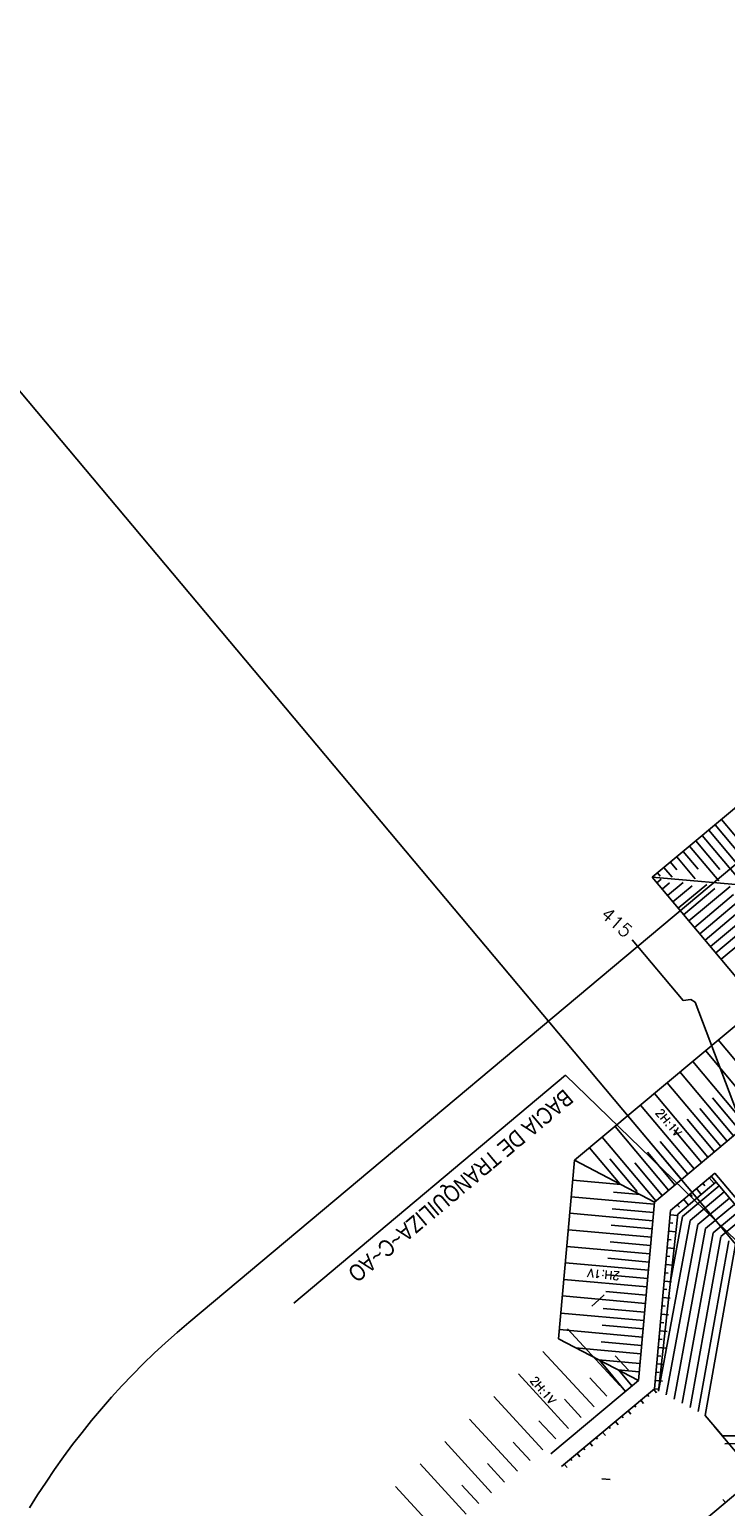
# Model space of a CAD drawing. Extents: x 312047 to 329088, y 8928324 to 8953812.
# Tile 29 of 125: x 319409 to 319492, y 8936797 to 8936974. Entities that reach past the tile are written whole.
import ezdxf

# ---------------------------------------------------------------- set-up
doc = ezdxf.new("R2010")
doc.units = 0
doc.header["$LTSCALE"] = 200
doc.header["$MEASUREMENT"] = 0
doc.linetypes.add('LIN0', pattern=[0])
doc.linetypes.add('PHANTOM', pattern=[2.5, 1.25, -0.25, 0.25, -0.25, 0.25, -0.25])
doc.layers.get('0').update_dxf_attribs({"linetype": 'CONTINUOUS'})
for name, color, linetype in [('C-INT', 252, 'CONTINUOUS'), ('C-MES', 251, 'CONTINUOUS'), ('DAYLIGHT', 7, 'CONTINUOUS'), ('ESQ', 3, 'CONTINUOUS'), ('ESTAC-GERAL', 2, 'CONTINUOUS'), ('G-TXT2', 7, 'CONTINUOUS'), ('HID', 3, 'CONTINUOUS'), ('HID1', 2, 'CONTINUOUS'), ('JTX140', 10, 'LIN0'), ('LIMIT_FX_DOM', 180, 'PHANTOM'), ('PIS', 2, 'CONTINUOUS'), ('PLA-ESTAC', 2, 'CONTINUOUS'), ('TAL1', 13, 'CONTINUOUS'), ('TAL2', 13, 'CONTINUOUS'), ('TALU-CONC1', 254, 'CONTINUOUS'), ('TALUD', 30, 'CONTINUOUS')]:
    doc.layers.add(name, color=color, linetype=linetype)
doc.styles.add('100CL', font='ARIALN.TTF', dxfattribs={"height": 2.5})
doc.styles.add('80CL', font='SIMPLEX', dxfattribs={"bigfont": 'SIMP'})
doc.styles.add('S6', font='SIMPLEX', dxfattribs={"height": 0.003229})

# ---------------------------------------------------------------- blocks, each defined once
blk = doc.blocks.new('DIMBLK')
at = {"linetype": 'Continuous'}
blk.add_solid([(0, 0), (-1.26, -0.18), (-1.26, 0.19)], dxfattribs=at)
blk = doc.blocks.new('SETA')
blk.add_line((0, -0.53), (0, 0.47))
at = {"color": 2, "xscale": 0.375, "yscale": 0.375, "zscale": 0.375, "rotation": 90}
blk.add_blockref('DIMBLK', (0, 0.47), dxfattribs=at)
blk = doc.blocks.new('COTA')
at = {"layer": 'C-INT', "color": 13, "style": 'S6'}
blk.add_attdef('392', (-0.07, 1.79), '', height=1.6, rotation=0.1824, dxfattribs=at)

msp = doc.modelspace()

# ---------------------------------------------------------------- linework, layer by layer
at = {"layer": 'C-MES', "elevation": 415}
msp.add_lwpolyline([(319626.17, 8936855.74), (319621.44, 8936856.84), (319612.64, 8936855.45), (319609.4, 8936854.74), (319587.48, 8936844.86), (319577.52, 8936854.12), (319555.89, 8936857.24), (319548.85, 8936856.2), (319505.49, 8936839.53), (319498.84, 8936836.83), (319495.99, 8936838.01), (319488.71, 8936857.21), (319488.18, 8936857.55), (319487.24, 8936857.43), (319481.14, 8936864.71)], dxfattribs=at)
at = {"layer": 'DAYLIGHT'}
for p, q in [((319477.77, 8936822.05), (319476.65, 8936821.01)), ((319476.65, 8936821.01), (319476.3, 8936820.69))]:
    msp.add_line(p, q, dxfattribs=at)
at = {"layer": 'ESQ', "color": 2}
for p, q in [((319483.82, 8936833.21), (319495.56, 8936843.06)), ((319485.74, 8936832.21), (319491.07, 8936836.69)), ((319486.6, 8936831.76), (319491.19, 8936835.61))]:
    msp.add_line(p, q, dxfattribs=at)
at = {"layer": 'ESTAC-GERAL'}
msp.add_line((319176.19, 8937206.54), (319503.2, 8936816.62), dxfattribs=at)
at = {"layer": 'G-TXT2'}
for p, q in [((319440.5, 8936821.06), (319473.14, 8936848.43)), ((319473.14, 8936848.43), (319498.23, 8936824.08)), ((319490.94, 8936806.34), (319539.24, 8936748.75))]:
    msp.add_line(p, q, dxfattribs=at)
at = {"layer": 'HID', "color": 2}
for p, q in [((319520.39, 8936800.8), (319490.61, 8936836.3)), ((319520.85, 8936801.18), (319491.07, 8936836.69))]:
    msp.add_line(p, q, dxfattribs=at)
at = {"layer": 'HID1'}
for p, q in [((319481.89, 8936811.76), (319483.82, 8936833.21)), ((319483.81, 8936810.76), (319485.74, 8936832.21)), ((319484.29, 8936810.5), (319486.6, 8936831.76)), ((319493.56, 8936828.11), (319489.91, 8936807.57)), ((319512.84, 8936805.13), (319491.97, 8936805.11))]:
    msp.add_line(p, q, dxfattribs=at)
at = {"layer": 'LIMIT_FX_DOM'}
msp.add_line((319594.05, 8936958.07), (319427.9, 8936818.72), dxfattribs=at)
msp.add_arc((319485.73, 8936749.77), 90, 129.9858, 148.7541, dxfattribs=at)
at = {"layer": 'PIS'}
for p, q in [((319481.89, 8936811.76), (319471.39, 8936802.95)), ((319483.81, 8936810.76), (319472.67, 8936801.42)), ((319489.91, 8936807.57), (319491.97, 8936805.11)), ((319494.06, 8936798.55), (319482.92, 8936789.21))]:
    msp.add_line(p, q, dxfattribs=at)
at = {"layer": 'TAL1'}
for p, q in [((319479.08, 8936814.73), (319480.68, 8936812.99)), ((319476.07, 8936812.09), (319478.1, 8936809.88)), ((319473, 8936809.52), (319475.03, 8936807.31)), ((319469.93, 8936806.94), (319471.97, 8936804.74)), ((319466.86, 8936804.37), (319468.9, 8936802.16)), ((319463.77, 8936801.78), (319465.79, 8936799.56)), ((319460.7, 8936799.21), (319462.73, 8936796.99))]:
    msp.add_line(p, q, dxfattribs=at)
at = {"layer": 'TAL2'}
for p, q in [((319473.36, 8936817.98), (319479.64, 8936811.17)), ((319470.42, 8936815.27), (319476.57, 8936808.6)), ((319467.48, 8936812.56), (319473.5, 8936806.02)), ((319464.54, 8936809.84), (319470.43, 8936803.45)), ((319461.6, 8936807.13), (319467.36, 8936800.88)), ((319458.65, 8936804.43), (319464.26, 8936798.27)), ((319455.69, 8936801.74), (319461.19, 8936795.7)), ((319452.73, 8936799.04), (319458.13, 8936793.13))]:
    msp.add_line(p, q, dxfattribs=at)
at = {"layer": 'TALU-CONC1'}
for p, q in [((319487.17, 8936831.46), (319491.57, 8936835.16)), ((319488.09, 8936830.98), (319492.19, 8936834.42)), ((319489.02, 8936830.49), (319492.82, 8936833.67)), ((319489.95, 8936830.01), (319493.44, 8936832.93)), ((319490.87, 8936829.52), (319494.08, 8936832.21)), ((319488.09, 8936830.98), (319484.29, 8936810.5)), ((319489.02, 8936830.49), (319485.21, 8936810.03)), ((319487.17, 8936831.46), (319485.72, 8936823.68)), ((319491.77, 8936829.05), (319494.66, 8936831.48)), ((319489.95, 8936830.01), (319486.17, 8936809.53)), ((319490.87, 8936829.52), (319487.12, 8936809.03)), ((319491.8, 8936829.04), (319488.08, 8936808.53)), ((319492.73, 8936828.55), (319489.04, 8936808.03)), ((319513.14, 8936804.23), (319492.27, 8936804.17))]:
    msp.add_line(p, q, dxfattribs=at)
at = {"layer": 'TALUD', "color": 1}
for p, q in [((319483.55, 8936872.22), (319564.66, 8936940.24)), ((319491.08, 8936878.53), (319496.37, 8936872.23)), ((319491.85, 8936879.17), (319498.4, 8936871.36)), ((319488.79, 8936876.6), (319491.67, 8936873.17)), ((319489.55, 8936877.25), (319494.31, 8936871.58)), ((319490.32, 8936877.89), (319494.91, 8936872.42)), ((319487.25, 8936875.32), (319489.05, 8936873.18)), ((319488.02, 8936875.96), (319491.53, 8936871.78)), ((319484.95, 8936873.39), (319485.93, 8936872.23)), ((319485.72, 8936874.03), (319486.49, 8936873.11)), ((319486.49, 8936874.68), (319488.69, 8936872.05)), ((319505.89, 8936870.26), (319483.55, 8936872.22)), ((319496.44, 8936856.85), (319483.55, 8936872.22)), ((319484.63, 8936872.01), (319484.1, 8936871.57)), ((319484.19, 8936872.75), (319484.51, 8936872.36)), ((319485.63, 8936871.55), (319484.74, 8936870.8)), ((319487.26, 8936871.61), (319485.38, 8936870.03)), ((319490.08, 8936871.36), (319486.67, 8936868.5)), ((319488.34, 8936871.21), (319486.03, 8936869.27)), ((319491.04, 8936870.86), (319487.31, 8936867.73)), ((319492.9, 8936871.12), (319487.95, 8936866.97)), ((319493.32, 8936870.16), (319488.6, 8936866.2)), ((319495.72, 8936870.87), (319489.24, 8936865.44)), ((319498.54, 8936870.62), (319490.52, 8936863.9)), ((319501.66, 8936870.63), (319491.81, 8936862.37)), ((319494.6, 8936868.63), (319489.88, 8936864.67)), ((319495.89, 8936867.1), (319491.17, 8936863.14)), ((319496.44, 8936856.85), (319474.23, 8936838.22)), ((319495.84, 8936847.47), (319491.47, 8936852.68)), ((319494.83, 8936842.45), (319488.41, 8936850.11)), ((319495.66, 8936844.58), (319489.94, 8936851.4)), ((319493.3, 8936841.17), (319486.87, 8936848.83)), ((319491.77, 8936839.88), (319485.34, 8936847.54)), ((319488.57, 8936837.2), (319482.15, 8936844.86)), ((319490.23, 8936838.6), (319483.81, 8936846.26)), ((319494.07, 8936841.81), (319490.77, 8936845.74)), ((319487.04, 8936835.92), (319480.61, 8936843.58)), ((319491, 8936839.24), (319487.72, 8936843.15)), ((319492.53, 8936840.52), (319489.24, 8936844.45)), ((319485.51, 8936834.63), (319479.08, 8936842.29)), ((319489.47, 8936837.95), (319486.19, 8936841.87)), ((319479.65, 8936835.39), (319476.02, 8936839.72)), ((319483.97, 8936833.35), (319477.55, 8936841.01)), ((319487.81, 8936836.56), (319484.51, 8936840.49)), ((319474.23, 8936838.22), (319472.3, 8936816.77)), ((319483.82, 8936833.21), (319474.23, 8936838.22)), ((319481.72, 8936834.48), (319478.44, 8936838.4)), ((319484.74, 8936833.99), (319481.46, 8936837.9)), ((319486.27, 8936835.27), (319482.98, 8936839.2)), ((319479.78, 8936835.32), (319474.01, 8936835.84)), ((319490.38, 8936836.11), (319490.96, 8936835.42)), ((319482.1, 8936834.11), (319478.91, 8936834.4)), ((319488.08, 8936834.18), (319488.34, 8936833.87)), ((319488.85, 8936834.82), (319489.43, 8936834.13)), ((319489.61, 8936835.46), (319489.87, 8936835.16)), ((319483.79, 8936832.96), (319473.83, 8936833.85)), ((319483.7, 8936831.96), (319478.73, 8936832.41)), ((319486.55, 8936832.89), (319486.81, 8936832.59)), ((319487.31, 8936833.54), (319487.89, 8936832.85)), ((319483.61, 8936830.96), (319473.65, 8936831.86)), ((319483.53, 8936829.97), (319478.62, 8936830.41)), ((319486, 8936830.65), (319485.6, 8936830.69)), ((319486.58, 8936831.6), (319485.69, 8936831.68)), ((319483.44, 8936828.97), (319473.48, 8936829.87)), ((319485.83, 8936828.66), (319485.42, 8936828.7)), ((319486.4, 8936829.61), (319485.51, 8936829.69)), ((319483.26, 8936826.98), (319473.3, 8936827.87)), ((319483.35, 8936827.98), (319478.5, 8936828.41)), ((319486.23, 8936827.62), (319485.33, 8936827.7)), ((319483.08, 8936825.01), (319473.12, 8936825.9)), ((319483.17, 8936826), (319478.2, 8936826.45)), ((319486.05, 8936825.63), (319485.15, 8936825.71)), ((319485.65, 8936826.67), (319485.24, 8936826.7)), ((319482.9, 8936823.01), (319472.94, 8936823.91)), ((319482.99, 8936824.01), (319478.08, 8936824.45)), ((319485.87, 8936823.63), (319484.97, 8936823.72)), ((319485.47, 8936824.67), (319485.06, 8936824.71)), ((319482.72, 8936821.02), (319472.76, 8936821.92)), ((319482.81, 8936822.02), (319477.96, 8936822.45)), ((319485.69, 8936821.64), (319484.79, 8936821.72)), ((319485.29, 8936822.68), (319484.88, 8936822.72)), ((319482.54, 8936818.98), (319472.58, 8936819.87)), ((319482.63, 8936819.97), (319477.65, 8936820.42)), ((319485.11, 8936820.69), (319484.7, 8936820.73)), ((319482.45, 8936817.98), (319477.54, 8936818.42)), ((319484.93, 8936818.7), (319484.52, 8936818.74)), ((319485.51, 8936819.65), (319484.61, 8936819.73)), ((319481.89, 8936811.76), (319472.3, 8936816.77)), ((319482.36, 8936816.99), (319472.4, 8936817.88)), ((319482.27, 8936815.99), (319477.42, 8936816.43)), ((319484.75, 8936816.71), (319484.34, 8936816.74)), ((319485.33, 8936817.66), (319484.43, 8936817.74)), ((319482.18, 8936814.99), (319474.34, 8936815.7)), ((319484.57, 8936814.71), (319484.16, 8936814.75)), ((319485.15, 8936815.67), (319484.25, 8936815.75)), ((319482.07, 8936813.81), (319477.1, 8936814.26)), ((319480.35, 8936810.46), (319477.21, 8936814.2)), ((319481.98, 8936812.82), (319479.42, 8936813.05)), ((319481.11, 8936811.11), (319479.54, 8936812.99)), ((319484.39, 8936812.72), (319483.99, 8936812.76)), ((319484.97, 8936813.67), (319484.08, 8936813.76)), ((319484.79, 8936811.68), (319483.9, 8936811.76)), ((319482.51, 8936809.02), (319482.19, 8936809.4)), ((319483.12, 8936809.85), (319482.96, 8936810.04)), ((319484.05, 8936810.3), (319483.72, 8936810.69)), ((319484.21, 8936810.73), (319483.81, 8936810.77)), ((319480.05, 8936807.29), (319479.89, 8936807.47)), ((319480.98, 8936807.73), (319480.66, 8936808.12)), ((319481.57, 8936808.58), (319481.42, 8936808.76)), ((319478.51, 8936806), (319478.36, 8936806.19)), ((319479.45, 8936806.44), (319479.13, 8936806.83)), ((319476.39, 8936803.87), (319476.06, 8936804.26)), ((319476.99, 8936804.72), (319476.83, 8936804.9)), ((319477.92, 8936805.16), (319477.59, 8936805.55)), ((319473.91, 8936802.16), (319473.76, 8936802.33)), ((319474.85, 8936802.59), (319474.53, 8936802.98)), ((319475.46, 8936803.42), (319475.29, 8936803.62)), ((319473.32, 8936801.3), (319473, 8936801.69)), ((319492.33, 8936797.1), (319492.01, 8936797.49))]:
    msp.add_line(p, q, dxfattribs=at)

# ---------------------------------------------------------------- block references
at = {"layer": 'JTX140', "rotation": 317.812943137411}
msp.add_blockref('COTA', (319476.07, 8936866.21), dxfattribs=at).add_auto_attribs({'392': '415'})
at = {"layer": 'PLA-ESTAC', "color": 13, "rotation": 264.7383069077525}
msp.add_blockref('SETA', (319478.04, 8936799.91), dxfattribs=at)

# ---------------------------------------------------------------- texts
at = {"layer": 'G-TXT2'}
for s, height, rotation, style, p in [('BACIA DE TRANQUILIZA~C~AO', 2, 219.9858, '100CL', (319472.96, 8936846.88)), ('2H:1V', 1, 309.9858, '80CL', (319483.87, 8936843.91)), ('2H:1V', 1, 173.8256, '80CL', (319479.69, 8936824.79)), ('2H:1V', 1, 309.9858, '80CL', (319468.79, 8936811.74))]:
    msp.add_text(s, height=height, rotation=rotation, dxfattribs=dict(at, style=style)).set_placement(p)

doc.saveas('drawing.dxf')
